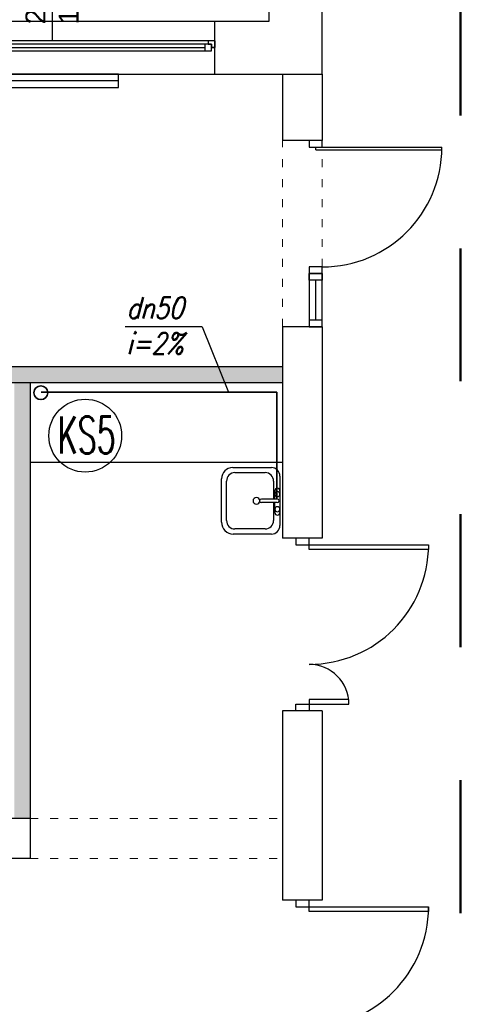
# Model space of a CAD drawing. Header units: millimetres. Extents: x 3698380 to 4312681, y 679670 to 844285.
# Tile 39 of 100: x 3983896 to 3987214, y 716576 to 723983. Entities that reach past the tile are written whole.
import ezdxf
from ezdxf.enums import TextEntityAlignment as Align

# ---------------------------------------------------------------- set-up
doc = ezdxf.new("R2010")
doc.units = ezdxf.units.MM
doc.header["$LTSCALE"] = 10
doc.set_wipeout_variables(frame=1)
doc.linetypes.add('1', pattern=[2, 1, -1])
doc.linetypes.add('ACAD_ISO03W100', pattern=[30, 12, -18])
for name, color, linetype, lineweight in [('0 20 cienka', 8, 'Continuous', 20), ('HVAC_KS_odpływowe', 22, 'Continuous', 35), ('HVAC_zakres_opracowania', 1, '1', 50), ('IS_Grafika', 7, 'Continuous', 20)]:
    doc.layers.add(name, color=color, linetype=linetype, lineweight=lineweight)
for name, color, linetype in [('__INST_opisy', 3, 'Continuous'), ('_wytyczne ele', 6, 'Continuous'), ('A_bloki', 252, 'Continuous'), ('A_kreskowanie', 8, 'Continuous'), ('A_sc_istn', 252, 'Continuous'), ('A_sc_proj', 2, 'Continuous'), ('A_stolarka', 252, 'Continuous'), ('A_wymiary', 1, 'Continuous')]:
    doc.layers.add(name, color=color, linetype=linetype)
doc.styles.add('253.Legenda_wodkan$0$simplex', font='simplex.shx')
doc.styles.add('ROMANS', font='romans.shx', dxfattribs={"width": 0.8, "oblique": 15})
doc.styles.get("Standard").update_dxf_attribs({"font": 'arial.ttf'})
doc.linetypes.add('TRACKS', pattern='A,0.15,[130,ltypeshp.shx,S=0.25,R=0,X=0,Y=0],0.15', length=0.3)

# ---------------------------------------------------------------- blocks, each defined once
blk = doc.blocks.new('*U462')
at = {"color": 252}
for p, q in [((-95, 20), (-100, 20)), ((-100, 15), (-97.5, 15)), ((-97.5, 15), (-97.5, 17.5)), ((-97.5, 17.5), (-95, 17.5)), ((-92.5, 17.5), (-97.5, 17.5)), ((-97.5, 17.5), (-97.5, 12.5)), ((-95, 17.5), (-95, 20)), ((140, 20), (-95, 20)), ((-92.5, 12.5), (-92.5, 17.5)), ((137.5, 17.5), (-92.5, 17.5)), ((-92.5, 15), (137.5, 15)), ((142.5, 17.5), (137.5, 17.5)), ((137.5, 17.5), (137.5, 12.5)), ((145, 20), (140, 20)), ((140, 20), (140, 17.5)), ((140, 17.5), (142.5, 17.5)), ((142.5, 17.5), (142.5, 15)), ((142.5, 12.5), (142.5, 17.5)), ((142.5, 15), (145, 15)), ((-97.5, 12.5), (-92.5, 12.5)), ((-92.5, 12.5), (137.5, 12.5)), ((-92.5, 12.5), (137.5, 12.5)), ((137.5, 12.5), (142.5, 12.5))]:
    blk.add_line(p, q, dxfattribs=at)
for points in [[(-100, 20), (-100, 15), (-97.5, 15)], [(145, 20), (145, 14.99), (142.5, 15)]]:
    blk.add_lwpolyline(points, dxfattribs=at)
blk = doc.blocks.new('*U338')
at = {"color": 252}
blk.add_lwpolyline([(75, 0), (0, 0)], dxfattribs=at)
for tag, p in [('S', (30, 5)), ('H', (30, -20))]:
    blk.add_attdef(tag, text='', height=15, dxfattribs=at).set_placement(p, align=Align.CENTER)
blk = doc.blocks.new('*U469')
at = {"color": 252}
for points in [[(35, 900), (35, 0), (0, 0), (0, 900)], [(-50, -100), (0, -100), (0, 0), (-50, 0)], [(950, 0), (950, -100), (900, -100), (900, 0)]]:
    blk.add_lwpolyline(points, close=True, dxfattribs=at)
blk.add_arc((0, 0), 900, 0, 90, dxfattribs=at)
blk = doc.blocks.new('jndf')
at = {"layer": 'A_stolarka', "ltscale": 2}
for p, q in [((6685.7, -1555593.7), (6685.7, -1556543.7)), ((6685.7, -1555593.7), (6705.7, -1555593.7)), ((6705.7, -1555593.7), (6705.7, -1556543.7))]:
    blk.add_line(p, q, dxfattribs=at)
for points in [[(5755.7, -1555643.7), (5805.7, -1555643.7), (5805.7, -1555543.7), (5755.7, -1555543.7)], [(6705.7, -1555643.7), (6755.7, -1555643.7), (6755.7, -1555543.7), (6705.7, -1555543.7)]]:
    blk.add_lwpolyline(points, close=True, dxfattribs=at)
blk.add_arc((6705.7, -1555643.7), 900, 180, 270, dxfattribs=at)
blk = doc.blocks.new('zlew_ 1 komora_ gospodarczy_ 01 - 500 x 440mm-1748953-1 PIĘTRO')
at = {"layer": 'A_bloki'}
for p, q in [((-14.54, 25.99), (18.13, 25.99)), ((-14.54, 25.99), (18.13, 25.99)), ((-23.43, -11.66), (-23.43, 17.1)), ((-23.43, -11.66), (-23.43, 17.1)), ((-19.62, -6.9), (-19.62, 15.83)), ((-13.27, 22.18), (16.41, 22.18)), ((22.76, 15.83), (22.76, -6.9)), ((26.57, 17.55), (26.57, -11.66)), ((26.57, 17.55), (26.57, -11.66)), ((0.3, -16.07), (0.3, -4.04)), ((2.84, -16.07), (2.84, -4.04)), ((0.3, -13.25), (-13.27, -13.25)), ((-7.32, -14.2), (0.3, -14.2)), ((16.41, -13.25), (2.84, -13.25)), ((2.84, -14.2), (9.19, -14.2)), ((20.22, -18.01), (-17.08, -18.01)), ((20.22, -18.01), (-17.08, -18.01)), ((9.19, -18.01), (-7.32, -18.01))]:
    blk.add_line(p, q, dxfattribs=at)
for centre, radius, start, end in [((-14.54, 17.1), 8.89, 90, 180), ((-14.54, 17.1), 8.89, 90, 180), ((18.13, 17.55), 8.44, 0, 90), ((18.13, 17.55), 8.44, 360, 90), ((-13.27, 15.83), 6.35, 90, 180), ((16.41, 15.83), 6.35, 360, 90), ((1.57, -0.32), 2.54, 360, 180), ((-13.27, -6.9), 6.35, 180, 270), ((1.57, -0.32), 2.54, 180, 0), ((1.57, -4.04), 1.27, 360, 180), ((16.41, -6.9), 6.35, 270, 0), ((-17.08, -11.66), 6.35, 180, 270), ((-17.08, -11.66), 6.35, 180, 270), ((-7.32, -16.11), 1.91, 90, 270), ((-4.78, -16.11), 1.9, 360, 180), ((6.65, -16.11), 1.9, 0, 180), ((9.19, -16.11), 1.9, 270, 90), ((20.22, -11.66), 6.35, 270, 0), ((20.22, -11.66), 6.35, 270, 0), ((-4.78, -16.11), 1.9, 180, 0), ((1.57, -16.07), 1.27, 180, 0), ((6.65, -16.11), 1.9, 180, 0)]:
    blk.add_arc(centre, radius, start, end, dxfattribs=at)
blk = doc.blocks.new('d')
at = {"layer": 'A_kreskowanie', "ltscale": 2}
h = blk.add_hatch(color=252, dxfattribs=at)
h.dxf.hatch_style = 1
h.paths.add_polyline_path([(3731432.76, 791007.02), (3731312.76, 791007.02), (3731312.76, 789647.02), (3731432.76, 789647.02)])
h.paths.add_polyline_path([(3732874.74, 789327.02), (3732874.74, 789347.02), (3731432.76, 789347.02), (3731432.76, 789227.02), (3732874.74, 789227.02)])
h.paths.add_polyline_path([(3732754.74, 789227.02), (3732634.74, 789227.02), (3732634.74, 789127.02), (3732754.74, 789127.02)])
h.paths.add_polyline_path([(3734281.53, 789347.02), (3733874.74, 789347.02), (3733874.74, 789227.02), (3734281.53, 789227.02)])
h.paths.add_polyline_path([(3734161.53, 791007.02), (3734041.53, 791007.02), (3734041.53, 790927.02), (3734041.53, 790357.02), (3734041.53, 789347.02), (3734161.53, 789347.02)])
h.paths.add_polyline_path([(3736381.9, 791007.02), (3736261.9, 791007.02), (3736261.9, 789347.02), (3735463.65, 789347.02), (3735314.74, 789347.02), (3735314.74, 789227.02), (3736381.9, 789227.02)])
h.paths.add_polyline_path([(3735583.65, 789227.02), (3735463.65, 789227.02), (3735463.65, 787727.02), (3735583.65, 787727.02)])
h.paths.add_polyline_path([(3732754.74, 788122.56), (3732634.74, 788122.56), (3732634.74, 787727.02), (3732754.74, 787727.02)])
h.paths.add_polyline_path([(3731432.76, 789527.02), (3731312.76, 789527.02), (3731312.76, 787727.02), (3731432.76, 787727.02)])
h.paths.add_polyline_path([(3730049.12, 787727.02), (3729235.08, 787727.02), (3729235.08, 787627.02), (3729285.08, 787627.02), (3729285.08, 787527.02, 0.0278424), (3729290.65, 787427.02), (3730049.12, 787427.02)])
h.paths.add_polyline_path([(3729285.08, 787527.02), (3729235.08, 787527.02), (3729235.08, 787427.02), (3729290.65, 787427.02, -0.0278424)], flags=17)
h.paths.add_polyline_path([(3729285.08, 787627.02), (3729235.08, 787627.02), (3729235.08, 787527.02), (3729285.08, 787527.02)], flags=17)
h.paths.add_polyline_path([(3729114.74, 784607.02), (3728714.74, 784607.02), (3728714.74, 783607.02), (3729114.74, 783607.02)])
h.paths.add_polyline_path([(3729220.66, 783607.02), (3729114.74, 783607.02), (3729114.74, 783487.02), (3729220.66, 783487.02)])
h.paths.add_polyline_path([(3729309.74, 783607.02), (3729220.66, 783607.02), (3729220.66, 783487.02), (3729309.74, 783487.02)])
h.paths.add_polyline_path([(3732204.74, 783607.02), (3730709.74, 783607.02), (3730709.74, 783487.02), (3732204.74, 783487.02)])
h.paths.add_polyline_path([(3732324.74, 783707.02), (3732204.74, 783707.02), (3732204.74, 781627.02), (3732324.74, 781627.02)])
h.paths.add_polyline_path([(3735344.74, 786027.02), (3735224.74, 786027.02), (3732324.74, 786027.02), (3732324.74, 785907.02), (3735224.74, 785907.02), (3735224.74, 781627.02), (3735344.74, 781627.02)])
h.paths.add_polyline_path([(3744114.74, 791127.02), (3735314.74, 791127.02), (3735314.74, 791007.02), (3744114.74, 791007.02)])
h.paths.add_polyline_path([(3740100.05, 791007.02), (3739980.05, 791007.02), (3739980.05, 787727.02), (3740100.05, 787727.02)])
h.paths.add_polyline_path([(3742214.74, 791007.02), (3742094.74, 791007.02), (3742094.74, 787727.02), (3742214.74, 787727.02)])
h.paths.add_polyline_path([(3727024.74, 793327.02), (3726904.74, 793327.02), (3726904.74, 789127.02), (3727024.74, 789127.02)])
at = {"layer": '0 20 cienka', "color": 252, "linetype": 'ACAD_ISO03W100', "ltscale": 0.5}
for p, q in [((3744114.74, 791427.02), (3744114.74, 792827.02)), ((3744414.74, 791427.02), (3744414.74, 792827.02)), ((3742214.74, 787727.02), (3744114.74, 787727.02)), ((3742214.74, 787427.02), (3744114.74, 787427.02))]:
    blk.add_line(p, q, dxfattribs=at)
at = {"layer": 'A_bloki', "color": 252, "linetype": 'Continuous'}
blk.add_lwpolyline([(3742214.74, 790407.02), (3744114.74, 790407.02)], dxfattribs=at)
at = {"layer": 'A_sc_istn', "color": 252}
for points in [[(3722514.74, 788607.02), (3722514.74, 793727.02), (3744014.74, 793727.02), (3744014.74, 797027.02)], [(3722914.74, 788607.02), (3722914.74, 793327.02), (3744414.74, 793327.02), (3744414.74, 797027.02)], [(3743604.74, 793327.02), (3743604.74, 793727.02)], [(3744114.74, 793327.02), (3744114.74, 792827.02)], [(3744414.74, 793327.02), (3744414.74, 792827.02)], [(3744114.74, 791427.02), (3744114.74, 789837.07)], [(3744414.74, 791427.02), (3744414.74, 789837.07)], [(3744414.74, 789837.07), (3744114.74, 789837.07)], [(3744114.74, 788537.07), (3744114.74, 787112.59)], [(3744414.74, 788537.07), (3744114.74, 788537.07)], [(3744414.74, 788537.07), (3744414.74, 787112.59)], [(3742214.74, 787727.02), (3741244.58, 787727.02)], [(3742214.74, 787427.02), (3741244.58, 787427.02)], [(3744414.74, 787112.59), (3744114.74, 787112.59)]]:
    blk.add_lwpolyline(points, dxfattribs=at)
blk.add_lwpolyline([(3742879.75, 793327.02), (3741879.75, 793327.02), (3741879.75, 793227.02), (3742879.75, 793227.02)], close=True, dxfattribs=at)
at = {"layer": 'A_sc_istn', "color": 252, "linetype": 'TRACKS', "ltscale": 20}
blk.add_lwpolyline([(3742879.75, 793277.02), (3741879.75, 793277.02)], dxfattribs=at)
at = {"layer": 'A_sc_proj', "color": 252, "ltscale": 2}
for p, q in [((3744414.74, 792827.02), (3744114.74, 792827.02)), ((3744414.74, 791427.02), (3744114.74, 791427.02)), ((3742214.74, 791007.02), (3742214.74, 787427.02))]:
    blk.add_line(p, q, dxfattribs=at)
for points in [[(3729114.74, 791127.02), (3744114.74, 791127.02)], [(3729114.74, 791007.02), (3744114.74, 791007.02)]]:
    blk.add_lwpolyline(points, dxfattribs=at)
at = {"layer": 'A_stolarka', "color": 252, "ltscale": 2}
blk.add_line((3744364.74, 791477.02), (3744364.74, 791777.02), dxfattribs=at)
for points in [[(3744414.74, 791827.02), (3744414.74, 791777.02), (3744314.74, 791777.02), (3744314.74, 791827.02)], [(3744314.74, 791827.02), (3744314.74, 791427.02), (3744414.74, 791427.02), (3744414.74, 791827.02)], [(3744414.74, 791427.02), (3744414.74, 791477.02), (3744314.74, 791477.02), (3744314.74, 791427.02)]]:
    blk.add_lwpolyline(points, close=True, dxfattribs=at)
at = {"layer": 'A_stolarka', "color": 252}
for centre, radius, start, end in [((3744314.74, 789787.07), 900, 270, 0), ((3744314.74, 788587.07), 300, 0, 90)]:
    blk.add_arc(centre, radius, start, end, dxfattribs=at)
at = {"layer": 'A_bloki', "color": 252, "linetype": 'Continuous', "xscale": 10, "yscale": 10, "zscale": 10, "rotation": 90.00000000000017}
blk.add_blockref('zlew_ 1 komora_ gospodarczy_ 01 - 500 x 440mm-1748953-1 PIĘTRO', (3743915.27, 790101.76), dxfattribs=at)
at = {"layer": 'A_sc_istn', "color": 252, "linetype": 'ACAD_ISO03W100', "xscale": 10, "yscale": 10, "zscale": 10, "rotation": 90}
blk.add_blockref('*U338', (3742379.74, 793577.05), dxfattribs=at).add_auto_attribs({'S': '245', 'H': '165'})
at = {"layer": 'A_sc_istn', "color": 252, "xscale": 10, "yscale": 10, "zscale": 10}
blk.add_blockref('*U462', (3742154.74, 793377.05), dxfattribs=at)
at = {"layer": 'A_sc_istn', "color": 252, "rotation": 270}
blk.add_blockref('*U469', (3744314.74, 787062.59), dxfattribs=at)
at = {"layer": 'A_stolarka', "color": 252, "rotation": 90.00000000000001}
blk.add_blockref('jndf', (2188771, 786071.29), dxfattribs=at)
at = {"color": 252}
for points in [[(3745214.74, 789787.07), (3745214.74, 789752.07), (3744314.74, 789752.07), (3744314.74, 789787.07)], [(3744614.74, 788587.07), (3744614.74, 788622.07), (3744314.74, 788622.07), (3744314.74, 788587.07)]]:
    blk.add_wipeout(points, dxfattribs=at).dxf.layer = 'A_stolarka'
for points in [[(3745214.74, 789787.07), (3745214.74, 789752.07), (3744314.74, 789752.07), (3744314.74, 789787.07)], [(3744614.74, 788587.07), (3744614.74, 788622.07), (3744314.74, 788622.07), (3744314.74, 788587.07)]]:
    blk.add_wipeout(points, dxfattribs=at).dxf.layer = 'A_stolarka'
for points in [[(3745214.74, 789787.07), (3745214.74, 789752.07), (3744314.74, 789752.07), (3744314.74, 789787.07)], [(3744614.74, 788587.07), (3744614.74, 788622.07), (3744314.74, 788622.07), (3744314.74, 788587.07)]]:
    blk.add_wipeout(points, dxfattribs=at).dxf.layer = 'A_stolarka'
at = {"layer": 'A_stolarka', "color": 252}
for points in [[(3744214.74, 789837.07), (3744214.74, 789787.07), (3744314.74, 789787.07), (3744314.74, 789837.07)], [(3745214.74, 789752.07), (3744314.74, 789752.07), (3744314.74, 789787.07), (3745214.74, 789787.07)], [(3744214.74, 788537.07), (3744214.74, 788587.07), (3744314.74, 788587.07), (3744314.74, 788537.07)], [(3744614.74, 788622.07), (3744314.74, 788622.07), (3744314.74, 788587.07), (3744614.74, 788587.07)]]:
    blk.add_lwpolyline(points, close=True, dxfattribs=at)
blk = doc.blocks.new('A$C77EF4F1D')
at = {"layer": 'HVAC_zakres_opracowania', "color": 2, "ltscale": 100}
blk.add_line((16739.2, -14310.6), (16739.2, 1834.7), dxfattribs=at)

msp = doc.modelspace()

# ---------------------------------------------------------------- block references
at = {"layer": 'A_wymiary'}
msp.add_blockref('d', (241760.1, -69754.1), dxfattribs=at)

# ---------------------------------------------------------------- next in the draw order: linework, layer by layer
at = {"layer": '__INST_opisy'}
for q in [(3984691.4, 721671.5), (3985468.3, 721181.8)]:
    msp.add_line((3985271.1, 721671.5), q, dxfattribs=at)
at = {"layer": 'HVAC_KS_odpływowe', "ltscale": 2}
for p, q in [((3985833.3, 721181.8), (3984057, 721181.8)), ((3985833.3, 720378.4), (3985833.3, 721181.8))]:
    msp.add_line(p, q, dxfattribs=at)
at = {"layer": 'HVAC_KS_odpływowe'}
msp.add_circle((3984055.5, 721176.9), 51.8, dxfattribs=at)
at = {"layer": 'IS_Grafika', "lineweight": 30}
msp.add_circle((3984389.8, 720853.5, 0), 274.1, dxfattribs=at)

# ---------------------------------------------------------------- next in the draw order: block references
at = {"layer": '_wytyczne ele', "color": 2, "ltscale": 2}
msp.add_blockref('A$C77EF4F1D', (3970474.9, 723572.9), dxfattribs=at)

# ---------------------------------------------------------------- next in the draw order: texts
at = {"layer": '__INST_opisy', "insert": (3984701, 721894.6), "char_height": 160, "width": 2304.479, "attachment_point": 1, "rotation": 359.97, "style": 'ROMANS'}
msp.add_mtext('dn50\\Pi=2%', dxfattribs=at)
at = {"layer": 'HVAC_KS_odpływowe', "color": 0, "style": '253.Legenda_wodkan$0$simplex', "width": 0.6}
msp.add_text('KS5', height=277.2, dxfattribs=at).set_placement((3984183.1, 720719.9, 0))

doc.saveas('drawing.dxf')
